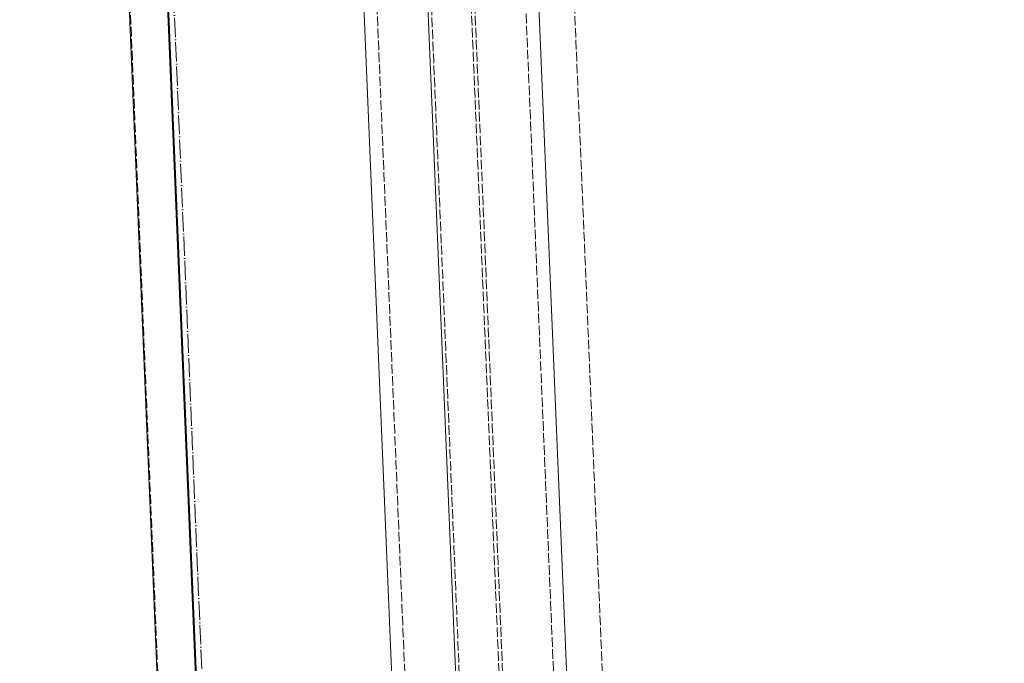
# Model space of a CAD drawing. Header units: millimetres. Extents: x -15129 to 9171, y -18789 to 5877.
# Tile 107 of 256: x -11875 to -11567, y -5747 to -5546. Entities that reach past the tile are written whole.
import ezdxf

# ---------------------------------------------------------------- set-up
doc = ezdxf.new("R2010")
doc.units = ezdxf.units.MM
doc.linetypes.add('ACAD_ISO02W100', pattern=[15, 12, -3])
doc.linetypes.add('ACAD_ISO04W100', pattern=[30, 24, -3, 0, -3])
for name, color, linetype in [('AS_Belki', 145, 'Continuous'), ('AS_Sciany betonowe', 252, 'Continuous'), ('AS_Siatki', 72, 'Continuous')]:
    doc.layers.add(name, color=color, linetype=linetype)

msp = doc.modelspace()

# ---------------------------------------------------------------- linework, layer by layer
at = {"layer": 'AS_Belki', "color": 84, "linetype": 'ACAD_ISO02W100', "lineweight": 13, "ltscale": 0.25}
for p, q in [((-11683.19, -6344.83), (-11722.67, -5397.81)), ((-11712.6, -6346.05), (-11752.09, -5399.04)), ((-11700.17, -6345.53), (-11739.66, -5398.52)), ((-11699.07, -6345.49), (-11738.56, -5398.48)), ((-11768.97, -5402.25), (-11729.59, -6346.76)), ((-11843.55, -5461.69), (-11830.81, -5769.9))]:
    msp.add_line(p, q, dxfattribs=at)
at = {"layer": 'AS_Belki', "color": 145, "linetype": 'Continuous', "lineweight": 13, "ltscale": 0.25}
for p, q in [((-11679.09, -6344.66), (-11718.58, -5397.64)), ((-11713.7, -6346.1), (-11753.19, -5399.09)), ((-11772.76, -5409.91), (-11734.24, -6333.64)), ((-11843.88, -5461.8), (-11825.29, -5907.56)), ((-11813.3, -5907.06), (-11831.89, -5461.3)), ((-11819.03, -5764.32), (-11831.56, -5461.19))]:
    msp.add_line(p, q, dxfattribs=at)
at = {"layer": 'AS_Sciany betonowe', "color": 145, "linetype": 'ACAD_ISO02W100', "lineweight": 13, "ltscale": 0.25}
msp.add_line((-11672.9, -6225.65), (-11702.51, -5515.72), dxfattribs=at)
at = {"layer": 'AS_Siatki', "color": 20, "linetype": 'ACAD_ISO04W100', "lineweight": 13, "ltscale": 0.25}
msp.add_line((-11347.6, -17024.7), (-12017.05, -973.9), dxfattribs=at)

doc.saveas('drawing.dxf')
